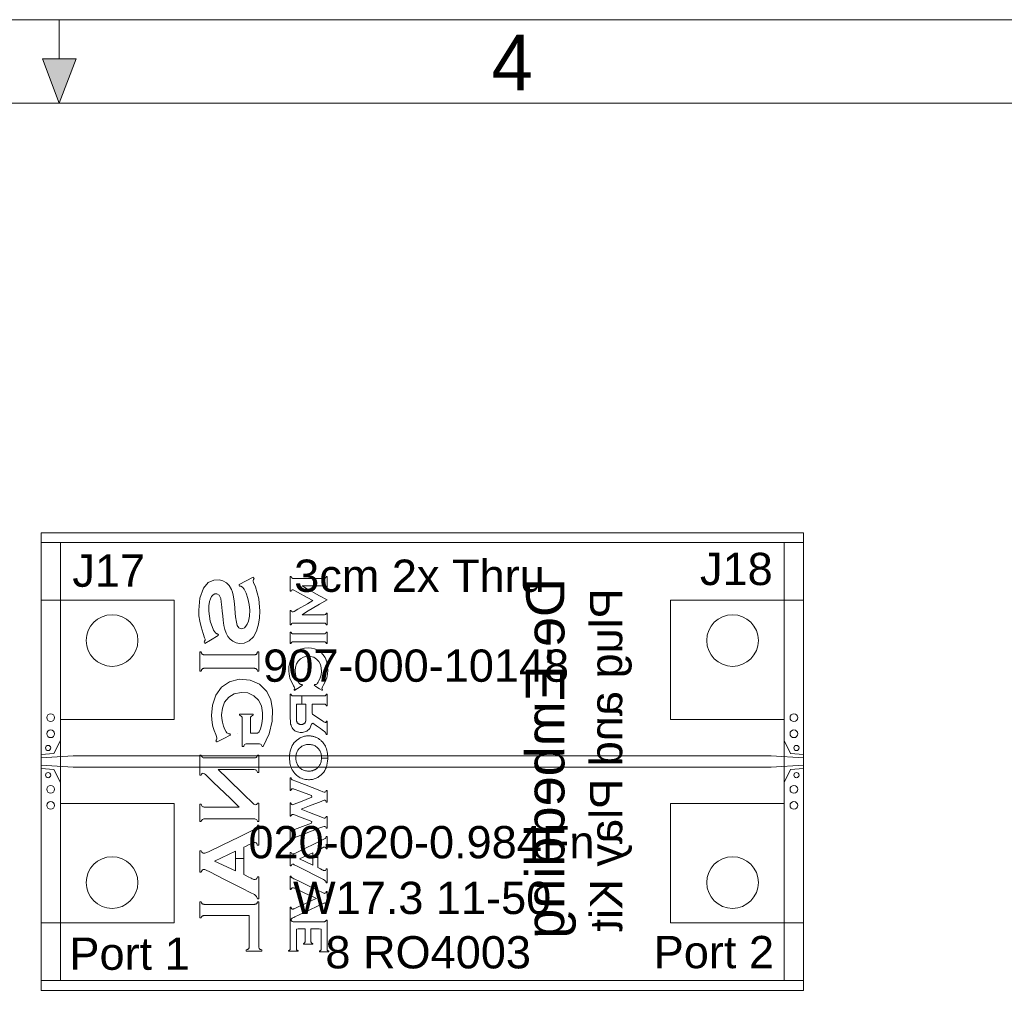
# Model space of a CAD drawing. Header units: inches. Extents: x 0 to 11.5, y 0 to 7.4.
# Tile 14 of 21: x 5.7 to 7.2, y 5.9 to 7.4. Entities that reach past the tile are written whole.
import ezdxf
from ezdxf.enums import TextEntityAlignment as Align

# ---------------------------------------------------------------- set-up
doc = ezdxf.new("R2010")
doc.units = ezdxf.units.IN
for name, color, linetype in [('FAB', 7, 'Continuous'), ('L01', 80, 'Continuous'), ('L02', 172, 'Continuous'), ('L03', 172, 'Continuous'), ('L04', 172, 'Continuous'), ('NON-PLATED', 7, 'Continuous'), ('OUTLINE', 7, 'Continuous'), ('PLATED', 8, 'Continuous'), ('SSB-BLUE', 140, 'Continuous'), ('SST-BLUE', 174, 'Continuous')]:
    doc.layers.add(name, color=color, linetype=linetype)
doc.styles.add('ROMAND', font='txt')
doc.styles.get("Standard").update_dxf_attribs({"font": 'arial.ttf'})

msp = doc.modelspace()

# ---------------------------------------------------------------- linework, layer by layer
at = {"layer": 'FAB', "lineweight": 0}
for p, q in [((5.7375, 7.3646), (5.7375, 7.425)), ((5.7116, 7.3646), (5.7634, 7.3646)), ((5.7375, 7.2956), (5.7116, 7.3646)), ((5.7375, 7.2956), (5.7634, 7.3646)), ((5.7092, 6.6301), (5.7092, 5.9211)), ((6.8902, 6.6301), (5.7092, 6.6301)), ((6.8902, 5.9211), (6.8902, 6.6301)), ((5.7092, 5.9211), (6.8902, 5.9211))]:
    msp.add_line(p, q, dxfattribs=at)
for points in [[(11.475, 7.425), (0, 7.425)], [(0.2157, 7.2956), (11.2593, 7.2956)]]:
    msp.add_lwpolyline(points, dxfattribs=at)
msp.add_solid([(5.7375, 7.2956), (5.7116, 7.3646), (5.7634, 7.3646)], dxfattribs=at)
at = {"layer": 'L01', "linetype": 'Continuous', "lineweight": 0}
for points in [[(5.7092, 6.2866), (5.7092, 6.2866), (5.7292, 6.2881), (5.7392, 6.3081), (5.7392, 6.3406), (5.9152, 6.3406), (5.9152, 6.5256), (5.7092, 6.5256)], [(6.8902, 6.2866), (6.8902, 6.2866), (6.8702, 6.2881), (6.8602, 6.3081), (6.8602, 6.3406), (6.6842, 6.3406), (6.6842, 6.5256), (6.8902, 6.5256)], [(5.7092, 6.2811), (5.7092, 6.2811), (5.7092, 6.2701), (5.7092, 6.2701), (5.7592, 6.267), (6.8402, 6.267), (6.8902, 6.2701), (6.8902, 6.2701), (6.8902, 6.2811), (6.8902, 6.2811), (6.8402, 6.2843), (5.7592, 6.2843)], [(5.7092, 6.2646), (5.7092, 6.2646), (5.7292, 6.2631), (5.7392, 6.2431), (5.7392, 6.2106), (5.9152, 6.2106), (5.9152, 6.0256), (5.7092, 6.0256)], [(6.8902, 6.2646), (6.8902, 6.2646), (6.8702, 6.2631), (6.8602, 6.2431), (6.8602, 6.2106), (6.6842, 6.2106), (6.6842, 6.0256), (6.8902, 6.0256)]]:
    msp.add_lwpolyline(points, close=True, dxfattribs=at)
at = {"layer": 'L02', "lineweight": 0}
msp.add_lwpolyline([(5.7092, 6.6151), (5.7092, 5.9361), (6.8902, 5.9361), (6.8902, 6.6151)], close=True, dxfattribs=at)
at = {"layer": 'L03', "lineweight": 0}
msp.add_lwpolyline([(5.7392, 6.6151), (6.8602, 6.6151), (6.8602, 5.9361), (5.7392, 5.9361)], close=True, dxfattribs=at)
at = {"layer": 'L04', "lineweight": 0}
msp.add_lwpolyline([(5.7092, 6.6151), (5.7092, 5.9361), (6.8902, 5.9361), (6.8902, 6.6151)], close=True, dxfattribs=at)
at = {"layer": 'NON-PLATED', "lineweight": 0}
for centre in [(5.8192, 6.4631), (6.7802, 6.4631), (5.8192, 6.0881), (6.7802, 6.0881)]:
    msp.add_circle(centre, 0.04, dxfattribs=at)
at = {"layer": 'OUTLINE', "lineweight": 0}
msp.add_lwpolyline([(5.7092, 6.6301), (5.7092, 5.9211), (6.8902, 5.9211), (6.8902, 6.6301)], close=True, dxfattribs=at)
at = {"layer": 'PLATED', "lineweight": 0}
for centre, radius in [((5.7242, 6.3436), 0.006), ((6.8752, 6.3436), 0.006), ((5.7242, 6.3186), 0.006), ((6.8752, 6.3186), 0.006), ((5.7202, 6.2966), 0.004), ((6.8792, 6.2966), 0.004), ((5.7202, 6.2546), 0.004), ((6.8792, 6.2546), 0.004), ((5.7242, 6.2326), 0.006), ((6.8752, 6.2326), 0.006), ((5.7242, 6.2076), 0.006), ((6.8752, 6.2076), 0.006)]:
    msp.add_circle(centre, radius, dxfattribs=at)
at = {"layer": 'SSB-BLUE', "lineweight": 0}
for points in [[(5.9719, 6.4638), (5.9837, 6.4707), (5.9839, 6.4717), (5.9832, 6.4731), (5.9828, 6.4733), (5.9824, 6.4733), (5.9814, 6.4734), (5.9792, 6.4749), (5.9764, 6.4792), (5.971, 6.493), (5.9689, 6.5088), (5.9692, 6.517), (5.9702, 6.5234), (5.9716, 6.5279), (5.9734, 6.5312), (5.9757, 6.5338), (5.9783, 6.5352), (5.9815, 6.5355), (5.9852, 6.5334), (5.9875, 6.5283), (5.9884, 6.5232), (5.9893, 6.5146), (5.9899, 6.5087), (5.9905, 6.5011), (5.9912, 6.4946), (5.9924, 6.4865), (5.994, 6.4801), (5.9959, 6.4744), (5.9986, 6.4694), (6.002, 6.4652), (6.0064, 6.4619), (6.0113, 6.4596), (6.0166, 6.4586), (6.024, 6.4592), (6.0316, 6.4626), (6.0381, 6.4687), (6.0429, 6.4774), (6.0461, 6.4884), (6.0477, 6.4981), (6.0482, 6.5084), (6.0464, 6.5275), (6.0411, 6.5463), (6.0383, 6.5531), (6.0376, 6.5552), (6.0377, 6.5563), (6.0383, 6.5577), (6.0391, 6.559), (6.0384, 6.5603), (6.0378, 6.5611), (6.0269, 6.5554), (6.0159, 6.5497), (6.016, 6.5488), (6.0166, 6.5474), (6.017, 6.5473), (6.0173, 6.5473), (6.0186, 6.5472), (6.0212, 6.5459), (6.0238, 6.5429), (6.027, 6.5366), (6.0297, 6.5281), (6.0317, 6.5188), (6.0325, 6.5099), (6.0321, 6.501), (6.0306, 6.4932), (6.0286, 6.4882), (6.0266, 6.4853), (6.0242, 6.483), (6.0217, 6.4815), (6.0189, 6.4811), (6.0154, 6.4826), (6.0131, 6.4864), (6.0117, 6.4914), (6.0106, 6.4996), (6.0101, 6.5057), (6.0094, 6.5133), (6.0088, 6.5198), (6.0079, 6.5279), (6.007, 6.5333), (6.0057, 6.5379), (6.004, 6.5424), (6.0007, 6.5482), (5.9962, 6.5527), (5.991, 6.5557), (5.9853, 6.5572), (5.977, 6.5567), (5.9682, 6.5528), (5.9606, 6.544), (5.955, 6.5288), (5.9534, 6.5102), (5.9538, 6.5013), (5.9549, 6.493), (5.957, 6.4843), (5.9604, 6.4738), (5.9625, 6.4675), (5.9632, 6.4651), (5.9632, 6.4637), (5.9626, 6.462), (5.9618, 6.4605), (5.9623, 6.4593), (5.9628, 6.4583)], [(6.1406, 6.5324), (6.1204, 6.5436), (6.1135, 6.5477), (6.1273, 6.5477), (6.1443, 6.5477), (6.1483, 6.5477), (6.1491, 6.5475), (6.1497, 6.5472), (6.1502, 6.5468), (6.1506, 6.5461), (6.151, 6.5451), (6.1513, 6.545), (6.152, 6.545), (6.1523, 6.5451), (6.1523, 6.551), (6.1523, 6.5597), (6.1522, 6.5622), (6.1517, 6.5622), (6.1511, 6.5622), (6.1508, 6.5616), (6.1504, 6.5607), (6.15, 6.5602), (6.1494, 6.5598), (6.1488, 6.5595), (6.1479, 6.5594), (6.1336, 6.5594), (6.1088, 6.5594), (6.0994, 6.5594), (6.0986, 6.5596), (6.0979, 6.5598), (6.0973, 6.5603), (6.0969, 6.5609), (6.0965, 6.5619), (6.0962, 6.5622), (6.0956, 6.5622), (6.0952, 6.5622), (6.0952, 6.5567), (6.0952, 6.545), (6.0952, 6.5395), (6.0956, 6.5395), (6.0962, 6.5395), (6.0966, 6.54), (6.0972, 6.541), (6.0983, 6.5415), (6.0992, 6.5416), (6.0998, 6.5414), (6.1006, 6.5411), (6.1064, 6.5379), (6.1216, 6.5297), (6.1303, 6.5249), (6.1218, 6.52), (6.1069, 6.5116), (6.101, 6.5083), (6.0998, 6.5078), (6.0989, 6.5075), (6.098, 6.5075), (6.097, 6.508), (6.0965, 6.5091), (6.0962, 6.5096), (6.0956, 6.5096), (6.0952, 6.5096), (6.0952, 6.5042), (6.0952, 6.4928), (6.0952, 6.4875), (6.0956, 6.4875), (6.0962, 6.4875), (6.0965, 6.4878), (6.0969, 6.4887), (6.0973, 6.4893), (6.0979, 6.4898), (6.0986, 6.49), (6.0994, 6.4901), (6.1088, 6.4901), (6.1336, 6.4901), (6.1479, 6.4901), (6.1488, 6.4901), (6.1494, 6.4898), (6.15, 6.4894), (6.1504, 6.4888), (6.1508, 6.488), (6.1511, 6.4875), (6.1517, 6.4875), (6.1522, 6.4875), (6.1523, 6.4901), (6.1523, 6.4993), (6.1523, 6.5057), (6.152, 6.5057), (6.1513, 6.5057), (6.151, 6.5056), (6.1506, 6.5047), (6.1503, 6.504), (6.1497, 6.5035), (6.1491, 6.5032), (6.1483, 6.5031), (6.1443, 6.503), (6.1273, 6.503), (6.1135, 6.503), (6.1204, 6.5074), (6.1406, 6.5192), (6.1523, 6.526)], [(6.1523, 6.526), (6.1523, 6.526)], [(6.1446, 6.4735), (6.1362, 6.4735), (6.1252, 6.4735), (6.1138, 6.4735), (6.1046, 6.4735), (6.0998, 6.4735), (6.0993, 6.4735), (6.0989, 6.4736), (6.0986, 6.4736), (6.0983, 6.4737), (6.098, 6.4739), (6.0977, 6.474), (6.0974, 6.4742), (6.0972, 6.4745), (6.097, 6.4748), (6.0969, 6.4751), (6.0967, 6.4755), (6.0965, 6.4759), (6.0964, 6.4763), (6.0963, 6.4763), (6.096, 6.4763), (6.0958, 6.4763), (6.0955, 6.4763), (6.0952, 6.4763), (6.0952, 6.4763), (6.0952, 6.4751), (6.0952, 6.472), (6.0952, 6.4679), (6.0952, 6.4637), (6.0952, 6.4603), (6.0952, 6.4585), (6.0952, 6.4584), (6.0954, 6.4584), (6.0957, 6.4584), (6.096, 6.4584), (6.0962, 6.4584), (6.0964, 6.4584), (6.0965, 6.4587), (6.0966, 6.4591), (6.0968, 6.4595), (6.097, 6.4599), (6.0972, 6.4602), (6.0974, 6.4604), (6.0976, 6.4606), (6.0979, 6.4608), (6.0982, 6.4609), (6.0985, 6.461), (6.0988, 6.461), (6.0992, 6.4611), (6.0995, 6.4611), (6.1029, 6.4611), (6.1112, 6.4611), (6.1223, 6.4611), (6.1336, 6.4611), (6.1429, 6.4611), (6.1477, 6.4611), (6.1482, 6.4611), (6.1486, 6.461), (6.1489, 6.461), (6.1492, 6.4609), (6.1495, 6.4608), (6.1498, 6.4606), (6.15, 6.4604), (6.1503, 6.4602), (6.1504, 6.4599), (6.1506, 6.4596), (6.1508, 6.4592), (6.1509, 6.4588), (6.151, 6.4584), (6.1511, 6.4584), (6.1514, 6.4584), (6.1517, 6.4584), (6.152, 6.4584), (6.1522, 6.4584), (6.1523, 6.4584), (6.1523, 6.4596), (6.1523, 6.4627), (6.1523, 6.4668), (6.1523, 6.471), (6.1523, 6.4744), (6.1523, 6.4762), (6.1522, 6.4763), (6.152, 6.4763), (6.1518, 6.4763), (6.1515, 6.4763), (6.1512, 6.4763), (6.151, 6.4763), (6.1509, 6.4761), (6.1508, 6.4756), (6.1506, 6.4752), (6.1504, 6.4748), (6.1502, 6.4745), (6.15, 6.4743), (6.1498, 6.4741), (6.1496, 6.4739), (6.1493, 6.4738), (6.149, 6.4737), (6.1487, 6.4736), (6.1483, 6.4735), (6.1479, 6.4735)], [(6.1479, 6.4735), (6.1479, 6.4735)], [(5.9628, 6.4583), (5.9628, 6.4583)], [(6.135, 6.392), (6.1405, 6.3884), (6.1443, 6.386), (6.1446, 6.386), (6.1449, 6.3865), (6.1452, 6.3868), (6.1449, 6.3873), (6.1444, 6.388), (6.1442, 6.3885), (6.1442, 6.389), (6.1445, 6.3899), (6.1452, 6.3914), (6.1464, 6.3936), (6.1487, 6.398), (6.1505, 6.4018), (6.1517, 6.4052), (6.1526, 6.4084), (6.1531, 6.4121), (6.1534, 6.4161), (6.1531, 6.4229), (6.1517, 6.4303), (6.149, 6.4369), (6.1458, 6.4415), (6.1432, 6.4443), (6.1401, 6.4467), (6.1366, 6.4488), (6.1325, 6.4504), (6.128, 6.4515), (6.1233, 6.4518), (6.117, 6.4513), (6.1112, 6.4495), (6.106, 6.4466), (6.0999, 6.4408), (6.0954, 6.4328), (6.0932, 6.423), (6.0929, 6.4154), (6.0933, 6.4114), (6.0939, 6.4079), (6.0947, 6.4048), (6.096, 6.4013), (6.0979, 6.3974), (6.1002, 6.393), (6.1013, 6.3911), (6.102, 6.3898), (6.1022, 6.3889), (6.1022, 6.3884), (6.1019, 6.3879), (6.1014, 6.3872), (6.1012, 6.3868), (6.1015, 6.3864), (6.1018, 6.3859), (6.1023, 6.3862), (6.1066, 6.389), (6.112, 6.3925), (6.114, 6.3939), (6.1138, 6.3942), (6.1134, 6.3947), (6.1132, 6.395), (6.1128, 6.395), (6.1125, 6.395), (6.1122, 6.395), (6.1115, 6.395), (6.1108, 6.3953), (6.1101, 6.3957), (6.1094, 6.3964), (6.1087, 6.3974), (6.1079, 6.3987), (6.1066, 6.4011), (6.1045, 6.4059), (6.1033, 6.4109), (6.103, 6.4161), (6.1035, 6.4219), (6.1049, 6.4269), (6.1073, 6.4311), (6.111, 6.4349), (6.1156, 6.4375), (6.1208, 6.4387), (6.1265, 6.4386), (6.1316, 6.4372), (6.136, 6.4344), (6.1395, 6.4305), (6.1418, 6.4261), (6.1431, 6.421), (6.1435, 6.4152), (6.1429, 6.4101), (6.1416, 6.4052), (6.1395, 6.4004), (6.1384, 6.3985), (6.1375, 6.3972), (6.1368, 6.3963), (6.1361, 6.3956), (6.1354, 6.3952), (6.1346, 6.395), (6.1341, 6.395), (6.1338, 6.395), (6.1334, 6.395), (6.1331, 6.395), (6.1328, 6.3947), (6.1325, 6.3941), (6.1323, 6.3939)], [(6.0341, 6.4411), (6.0207, 6.4411), (6.0031, 6.4411), (5.9849, 6.4411), (5.9701, 6.4411), (5.9624, 6.4411), (5.9615, 6.4411), (5.9609, 6.4411), (5.9604, 6.4412), (5.9599, 6.4414), (5.9595, 6.4416), (5.9591, 6.4418), (5.9587, 6.4421), (5.9584, 6.4425), (5.9581, 6.443), (5.9579, 6.4435), (5.9576, 6.4441), (5.9573, 6.4448), (5.9571, 6.4454), (5.9569, 6.4454), (5.9565, 6.4454), (5.956, 6.4454), (5.9555, 6.4454), (5.9551, 6.4454), (5.9549, 6.4454), (5.9549, 6.4434), (5.9549, 6.4382), (5.9549, 6.4315), (5.9549, 6.4245), (5.9549, 6.4188), (5.9549, 6.4159), (5.955, 6.4157), (5.9554, 6.4157), (5.9558, 6.4157), (5.9564, 6.4157), (5.9568, 6.4157), (5.9571, 6.4157), (5.9573, 6.4161), (5.9575, 6.4169), (5.9577, 6.4175), (5.958, 6.4181), (5.9583, 6.4186), (5.9586, 6.4189), (5.959, 6.4193), (5.9594, 6.4195), (5.9598, 6.4198), (5.9602, 6.4199), (5.9608, 6.42), (5.9613, 6.4201), (5.962, 6.4201), (5.9673, 6.4201), (5.9807, 6.4201), (5.9984, 6.4201), (6.0166, 6.4201), (6.0314, 6.4201), (6.0391, 6.4201), (6.0399, 6.4201), (6.0405, 6.42), (6.0411, 6.4199), (6.0416, 6.4198), (6.0421, 6.4195), (6.0426, 6.4193), (6.043, 6.4189), (6.0433, 6.4186), (6.0435, 6.4181), (6.0438, 6.4176), (6.044, 6.417), (6.0442, 6.4163), (6.0444, 6.4157), (6.0446, 6.4157), (6.045, 6.4157), (6.0456, 6.4157), (6.0461, 6.4157), (6.0465, 6.4157), (6.0467, 6.4157), (6.0467, 6.4178), (6.0467, 6.4229), (6.0467, 6.4297), (6.0467, 6.4366), (6.0467, 6.4423), (6.0467, 6.4453), (6.0466, 6.4454), (6.0462, 6.4454), (6.0457, 6.4454), (6.0452, 6.4454), (6.0447, 6.4454), (6.0444, 6.4454), (6.0443, 6.445), (6.0441, 6.4443), (6.0438, 6.4437), (6.0436, 6.4431), (6.0433, 6.4426), (6.043, 6.4422), (6.0427, 6.4419), (6.0422, 6.4416), (6.0417, 6.4414), (6.0412, 6.4413), (6.0407, 6.4411), (6.0401, 6.4411), (6.0395, 6.4411)], [(6.0395, 6.4411), (6.0395, 6.4411)], [(6.0335, 6.3273), (6.0335, 6.3395), (6.0336, 6.3429), (6.0338, 6.3443), (6.0345, 6.3453), (6.0354, 6.3461), (6.0367, 6.3467), (6.0379, 6.3472), (6.0379, 6.3482), (6.0379, 6.3492), (6.0335, 6.3492), (6.0217, 6.3492), (6.0165, 6.3492), (6.0165, 6.3483), (6.0165, 6.3472), (6.0176, 6.3468), (6.019, 6.3461), (6.0199, 6.3454), (6.0205, 6.3444), (6.0208, 6.343), (6.0209, 6.3382), (6.0209, 6.3154), (6.0209, 6.299), (6.0215, 6.2989), (6.0226, 6.2989), (6.0232, 6.2995), (6.0238, 6.301), (6.0245, 6.302), (6.0254, 6.3027), (6.0267, 6.303), (6.0283, 6.3031), (6.0366, 6.3031), (6.0457, 6.3031), (6.0476, 6.3031), (6.0489, 6.3027), (6.0499, 6.3021), (6.0506, 6.3012), (6.0513, 6.2997), (6.0518, 6.2989), (6.0526, 6.2989), (6.0532, 6.2989), (6.0625, 6.3185), (6.0674, 6.3381), (6.0679, 6.3563), (6.0649, 6.3713), (6.0588, 6.3839), (6.0477, 6.3953), (6.0332, 6.4018), (6.016, 6.403), (6.001, 6.3993), (5.9887, 6.3908), (5.9798, 6.3784), (5.9747, 6.3632), (5.9734, 6.3471), (5.9736, 6.3411), (5.9743, 6.3354), (5.9755, 6.3299), (5.9773, 6.3239), (5.9797, 6.3173), (5.9809, 6.3142), (5.9815, 6.3118), (5.9815, 6.3103), (5.981, 6.3091), (5.9801, 6.3077), (5.9802, 6.307), (5.9808, 6.306), (5.9819, 6.3062), (5.9925, 6.3115), (6.0023, 6.3163), (6.0026, 6.317), (6.0021, 6.3181), (6.0015, 6.3185), (6, 6.3187), (5.999, 6.319), (5.9982, 6.3194), (5.9972, 6.3203), (5.9961, 6.3217), (5.9939, 6.3255), (5.9919, 6.3305), (5.9903, 6.3365), (5.9893, 6.3424), (5.9889, 6.3481), (5.99, 6.3583), (5.9935, 6.3674), (5.9998, 6.3752), (6.0085, 6.3806), (6.019, 6.3828), (6.0297, 6.3818), (6.0388, 6.3776), (6.046, 6.3705), (6.0504, 6.3617), (6.0524, 6.351), (6.0524, 6.3433), (6.0518, 6.3375), (6.0506, 6.3317), (6.049, 6.3263), (6.047, 6.3216), (6.0445, 6.3197), (6.0378, 6.3197), (6.0335, 6.3197)], [(6.1323, 6.3939), (6.1323, 6.3939)], [(6.1132, 6.3647), (6.1132, 6.3772), (6.1113, 6.3772), (6.0998, 6.3772), (6.0991, 6.3773), (6.0984, 6.3774), (6.0979, 6.3776), (6.0974, 6.3779), (6.0971, 6.3784), (6.0968, 6.379), (6.0965, 6.3797), (6.0963, 6.38), (6.0958, 6.38), (6.0953, 6.38), (6.0952, 6.3798), (6.0952, 6.3713), (6.0952, 6.3568), (6.0952, 6.3456), (6.0952, 6.3421), (6.0953, 6.3388), (6.0955, 6.336), (6.0958, 6.3337), (6.0964, 6.3317), (6.0971, 6.3298), (6.098, 6.328), (6.0992, 6.3263), (6.1005, 6.3247), (6.1022, 6.3234), (6.1042, 6.3223), (6.1063, 6.3215), (6.1084, 6.321), (6.1105, 6.3207), (6.1143, 6.3207), (6.1207, 6.3226), (6.1254, 6.3269), (6.1281, 6.3337), (6.1302, 6.335), (6.136, 6.3309), (6.142, 6.3266), (6.1447, 6.3248), (6.1467, 6.3233), (6.1483, 6.3221), (6.1493, 6.3211), (6.15, 6.3203), (6.1505, 6.3195), (6.1508, 6.3185), (6.151, 6.3174), (6.1512, 6.3174), (6.1518, 6.3174), (6.1522, 6.3174), (6.1523, 6.3182), (6.1523, 6.3247), (6.1523, 6.333), (6.1523, 6.3379), (6.1521, 6.338), (6.1516, 6.338), (6.1511, 6.338), (6.1509, 6.3377), (6.1506, 6.3368), (6.1502, 6.3362), (6.1496, 6.3359), (6.1491, 6.336), (6.1483, 6.3364), (6.1471, 6.3371), (6.1458, 6.338), (6.1418, 6.3407), (6.135, 6.3454), (6.1298, 6.3491), (6.1291, 6.3506), (6.1291, 6.3558), (6.1291, 6.3618), (6.1291, 6.3647), (6.1327, 6.3647), (6.1402, 6.3647), (6.1467, 6.3647), (6.1482, 6.3647), (6.1489, 6.3646), (6.1494, 6.3644), (6.1499, 6.3642), (6.1503, 6.3638), (6.1506, 6.3632), (6.1508, 6.3626), (6.151, 6.3621), (6.1514, 6.3621), (6.1519, 6.3621), (6.1523, 6.3621), (6.1523, 6.3639), (6.1523, 6.3705), (6.1523, 6.3774), (6.1523, 6.38), (6.152, 6.38), (6.1515, 6.38), (6.151, 6.38), (6.1509, 6.3795), (6.1506, 6.3788), (6.1502, 6.3783), (6.1499, 6.3778), (6.1494, 6.3776), (6.1489, 6.3774), (6.1483, 6.3773), (6.146, 6.3772), (6.1309, 6.3772), (6.1132, 6.3772), (6.1132, 6.3647), (6.1151, 6.3647), (6.1168, 6.3647), (6.1182, 6.3647), (6.1192, 6.3647), (6.1195, 6.3647), (6.1195, 6.3631), (6.1195, 6.3613), (6.1195, 6.3591), (6.1195, 6.3566), (6.1195, 6.354), (6.1195, 6.3515), (6.1195, 6.3492), (6.1195, 6.3474), (6.1195, 6.3461), (6.1195, 6.3456), (6.1195, 6.3449), (6.1195, 6.3442), (6.1195, 6.3435), (6.1195, 6.3428), (6.1195, 6.3422), (6.1195, 6.3417), (6.1195, 6.3411), (6.1194, 6.3406), (6.1194, 6.3402), (6.1194, 6.3398), (6.1194, 6.3395), (6.1193, 6.3392), (6.1192, 6.3389), (6.1192, 6.3386), (6.1191, 6.3383), (6.119, 6.338), (6.1189, 6.3377), (6.1188, 6.3374), (6.1187, 6.3371), (6.1186, 6.3368), (6.1185, 6.3365), (6.1184, 6.3362), (6.1181, 6.3358), (6.1177, 6.3353), (6.1173, 6.3348), (6.1169, 6.3344), (6.1164, 6.3341), (6.1158, 6.3338), (6.1152, 6.3335), (6.1146, 6.3333), (6.1139, 6.3332), (6.1132, 6.3331), (6.1124, 6.333), (6.1116, 6.333), (6.1109, 6.3331), (6.1102, 6.3332), (6.1095, 6.3334), (6.1089, 6.3336), (6.1083, 6.3338), (6.1078, 6.3341), (6.1073, 6.3345), (6.1069, 6.3349), (6.1065, 6.3353), (6.1061, 6.3358), (6.1058, 6.3363), (6.1057, 6.3366), (6.1056, 6.3369), (6.1054, 6.3371), (6.1053, 6.3374), (6.1052, 6.3377), (6.1051, 6.338), (6.105, 6.3383), (6.1049, 6.3386), (6.1049, 6.3389), (6.1048, 6.3392), (6.1048, 6.3395), (6.1047, 6.3399), (6.1047, 6.3403), (6.1047, 6.3407), (6.1047, 6.3412), (6.1046, 6.3417), (6.1046, 6.3423), (6.1046, 6.3429), (6.1046, 6.3435), (6.1046, 6.3442), (6.1046, 6.345), (6.1046, 6.3456), (6.1046, 6.3462), (6.1046, 6.3475), (6.1046, 6.3495), (6.1046, 6.3518), (6.1046, 6.3543), (6.1046, 6.3568), (6.1046, 6.3593), (6.1046, 6.3615), (6.1046, 6.3632), (6.1046, 6.3644), (6.1046, 6.3647), (6.105, 6.3647), (6.106, 6.3647), (6.1074, 6.3647), (6.1092, 6.3647), (6.1111, 6.3647)], [(6.1195, 6.3647), (6.1195, 6.3647)], [(6.1291, 6.3647), (6.1291, 6.3647)], [(6.0135, 6.3197), (6.0135, 6.3197)], [(6.1038, 6.2815), (6.1038, 6.2815), (6.1039, 6.28), (6.104, 6.2785), (6.1042, 6.2771), (6.1045, 6.2757), (6.1049, 6.2744), (6.1053, 6.2731), (6.1058, 6.2719), (6.1064, 6.2707), (6.1071, 6.2695), (6.1078, 6.2685), (6.1086, 6.2674), (6.1096, 6.2663), (6.1107, 6.2652), (6.1119, 6.2643), (6.1131, 6.2635), (6.1144, 6.2627), (6.1158, 6.2621), (6.1172, 6.2616), (6.1187, 6.2612), (6.1202, 6.261), (6.1219, 6.2608), (6.1236, 6.2607), (6.1245, 6.2607), (6.1252, 6.2607), (6.126, 6.2608), (6.1267, 6.2609), (6.1274, 6.261), (6.1281, 6.2611), (6.1288, 6.2613), (6.1295, 6.2614), (6.1302, 6.2617), (6.1309, 6.2619), (6.1316, 6.2622), (6.1323, 6.2625), (6.133, 6.2628), (6.1337, 6.2632), (6.1344, 6.2635), (6.135, 6.264), (6.1356, 6.2644), (6.1363, 6.2649), (6.1369, 6.2654), (6.1374, 6.2659), (6.138, 6.2665), (6.1385, 6.2671), (6.1392, 6.2679), (6.14, 6.2689), (6.1407, 6.27), (6.1413, 6.2712), (6.1419, 6.2724), (6.1424, 6.2736), (6.1428, 6.2749), (6.1431, 6.2762), (6.1433, 6.2776), (6.1435, 6.279), (6.1436, 6.2805), (6.1436, 6.2809), (6.1533, 6.2809), (6.1533, 6.2798), (6.1531, 6.2763), (6.1526, 6.273), (6.152, 6.2699), (6.1511, 6.2669), (6.15, 6.2642), (6.1486, 6.2616), (6.1471, 6.2592), (6.1453, 6.257), (6.1433, 6.255), (6.1411, 6.2532), (6.1391, 6.2518), (6.1378, 6.251), (6.1364, 6.2504), (6.1351, 6.2498), (6.1337, 6.2492), (6.1324, 6.2487), (6.131, 6.2484), (6.1296, 6.248), (6.1281, 6.2478), (6.1267, 6.2476), (6.1252, 6.2475), (6.1235, 6.2475), (6.1212, 6.2476), (6.1189, 6.2479), (6.1167, 6.2483), (6.1146, 6.2489), (6.1126, 6.2496), (6.1107, 6.2505), (6.1088, 6.2515), (6.107, 6.2527), (6.1053, 6.2541), (6.1037, 6.2556), (6.1021, 6.2573), (6.1007, 6.2589), (6.0995, 6.2607), (6.0983, 6.2626), (6.0973, 6.2646), (6.0965, 6.2667), (6.0957, 6.2689), (6.0951, 6.2712), (6.0947, 6.2736), (6.0943, 6.2761), (6.0941, 6.2788), (6.0941, 6.2815), (6.0941, 6.2815), (6.0942, 6.2851), (6.0946, 6.2885), (6.0952, 6.2917), (6.096, 6.2947), (6.097, 6.2976), (6.0983, 6.3002), (6.0998, 6.3026), (6.1014, 6.3049), (6.1033, 6.3069), (6.1054, 6.3088), (6.1077, 6.3105), (6.1091, 6.3114), (6.1105, 6.3121), (6.1118, 6.3128), (6.1132, 6.3134), (6.1146, 6.3139), (6.116, 6.3143), (6.1174, 6.3147), (6.1189, 6.315), (6.1203, 6.3152), (6.1218, 6.3153), (6.1234, 6.3153), (6.1245, 6.3153), (6.1256, 6.3153), (6.1266, 6.3152), (6.1277, 6.3151), (6.1287, 6.3149), (6.1297, 6.3147), (6.1307, 6.3145), (6.1317, 6.3142), (6.1327, 6.3139), (6.1337, 6.3136), (6.1346, 6.3132), (6.1356, 6.3127), (6.1367, 6.3122), (6.1377, 6.3117), (6.1387, 6.3111), (6.1397, 6.3105), (6.1406, 6.3099), (6.1416, 6.3092), (6.1424, 6.3085), (6.1433, 6.3077), (6.1441, 6.3069), (6.1449, 6.3061), (6.1461, 6.3048), (6.1474, 6.303), (6.1485, 6.3012), (6.1496, 6.2993), (6.1505, 6.2972), (6.1513, 6.2951), (6.1519, 6.2929), (6.1525, 6.2905), (6.1529, 6.2881), (6.1531, 6.2855), (6.1533, 6.2829), (6.1533, 6.2809), (6.1436, 6.2809), (6.1436, 6.282), (6.1435, 6.2835), (6.1434, 6.285), (6.1431, 6.2864), (6.1428, 6.2877), (6.1424, 6.289), (6.142, 6.2903), (6.1414, 6.2915), (6.1408, 6.2926), (6.1401, 6.2937), (6.1393, 6.2948), (6.1384, 6.2958), (6.1373, 6.297), (6.1362, 6.298), (6.135, 6.2989), (6.1338, 6.2997), (6.1325, 6.3003), (6.1311, 6.3009), (6.1297, 6.3014), (6.1282, 6.3017), (6.1266, 6.302), (6.125, 6.3021), (6.1234, 6.3021), (6.1217, 6.3021), (6.1202, 6.3019), (6.1186, 6.3016), (6.1172, 6.3012), (6.1158, 6.3007), (6.1144, 6.3), (6.1132, 6.2993), (6.1119, 6.2985), (6.1108, 6.2975), (6.1097, 6.2965), (6.1086, 6.2953), (6.1078, 6.2943), (6.1071, 6.2933), (6.1064, 6.2921), (6.1058, 6.291), (6.1053, 6.2898), (6.1048, 6.2885), (6.1045, 6.2872), (6.1042, 6.2858), (6.104, 6.2844), (6.1039, 6.283)], [(5.9987, 6.2631), (6.026, 6.2631), (6.0395, 6.2631), (6.0408, 6.2629), (6.0419, 6.2626), (6.0429, 6.2621), (6.0435, 6.2612), (6.044, 6.26), (6.0444, 6.2588), (6.0452, 6.2588), (6.0463, 6.2588), (6.0467, 6.2593), (6.0467, 6.2691), (6.0467, 6.2818), (6.0466, 6.2857), (6.0457, 6.2857), (6.0446, 6.2857), (6.0442, 6.2852), (6.0437, 6.2837), (6.0432, 6.2827), (6.0424, 6.282), (6.0413, 6.2816), (6.0402, 6.2814), (6.0341, 6.2813), (6.0007, 6.2813), (5.9673, 6.2813), (5.9613, 6.2814), (5.9601, 6.2816), (5.9592, 6.282), (5.9585, 6.2827), (5.9579, 6.2837), (5.9573, 6.2852), (5.9569, 6.2857), (5.9558, 6.2857), (5.955, 6.2857), (5.9549, 6.2812), (5.9549, 6.2664), (5.9549, 6.2551), (5.9553, 6.2545), (5.9564, 6.2545), (5.9571, 6.2545), (5.9577, 6.256), (5.9587, 6.2571), (5.96, 6.2575), (5.9612, 6.2573), (5.9624, 6.2567), (5.9637, 6.2556), (5.9765, 6.2433), (6.0022, 6.2186), (6.0163, 6.2051), (6.0017, 6.2051), (5.9751, 6.2051), (5.9619, 6.2051), (5.9606, 6.2052), (5.9596, 6.2055), (5.9588, 6.2061), (5.9582, 6.207), (5.9576, 6.2082), (5.9571, 6.2094), (5.9564, 6.2094), (5.9553, 6.2094), (5.9549, 6.2089), (5.9549, 6.1992), (5.9549, 6.1864), (5.955, 6.1825), (5.9558, 6.1825), (5.9569, 6.1825), (5.9573, 6.183), (5.9579, 6.1844), (5.9585, 6.1853), (5.9592, 6.186), (5.9601, 6.1865), (5.9613, 6.1867), (5.9673, 6.1868), (6.0007, 6.1868), (6.0341, 6.1868), (6.0402, 6.1867), (6.0413, 6.1865), (6.0424, 6.186), (6.0432, 6.1853), (6.0437, 6.1844), (6.0442, 6.183), (6.0446, 6.1825), (6.0457, 6.1825), (6.0466, 6.1825), (6.0467, 6.1867), (6.0467, 6.2004), (6.0467, 6.2108), (6.0463, 6.2113), (6.0452, 6.2113), (6.0444, 6.2113), (6.0439, 6.21), (6.043, 6.2089), (6.0417, 6.2085), (6.0405, 6.2088), (6.0389, 6.2098), (6.0369, 6.2117), (6.0239, 6.2242), (5.9979, 6.2493), (5.9837, 6.2631)], [(5.9837, 6.2631), (5.9837, 6.2631)], [(6.1251, 6.2068), (6.1433, 6.2139), (6.1464, 6.2152), (6.1477, 6.2156), (6.1488, 6.2156), (6.1501, 6.2147), (6.151, 6.2127), (6.1515, 6.2127), (6.1522, 6.2127), (6.1523, 6.2166), (6.1523, 6.2276), (6.1522, 6.2308), (6.1515, 6.2308), (6.151, 6.2307), (6.1501, 6.2289), (6.1486, 6.2281), (6.1475, 6.2282), (6.1458, 6.2288), (6.1411, 6.2306), (6.1171, 6.2398), (6.1021, 6.2455), (6.0998, 6.2465), (6.0983, 6.2474), (6.0973, 6.2483), (6.0967, 6.2496), (6.0963, 6.2504), (6.0956, 6.2504), (6.0952, 6.2503), (6.0952, 6.2415), (6.0952, 6.2314), (6.0955, 6.2308), (6.0962, 6.2308), (6.0967, 6.2317), (6.0977, 6.2331), (6.0991, 6.2335), (6.1001, 6.2333), (6.1014, 6.2329), (6.1099, 6.2298), (6.1279, 6.2231), (6.1288, 6.2203), (6.111, 6.2132), (6.1013, 6.2094), (6.1, 6.2088), (6.0991, 6.2087), (6.0978, 6.209), (6.0968, 6.2103), (6.0963, 6.2114), (6.0955, 6.2114), (6.0952, 6.2111), (6.0952, 6.2012), (6.0952, 6.1912), (6.0955, 6.1909), (6.0963, 6.1909), (6.0968, 6.192), (6.098, 6.1933), (6.0994, 6.1937), (6.1002, 6.1935), (6.1015, 6.1931), (6.1111, 6.1894), (6.1288, 6.1826), (6.128, 6.1799), (6.1102, 6.1732), (6.1019, 6.1701), (6.1003, 6.1696), (6.0991, 6.1694), (6.0977, 6.1698), (6.0967, 6.1713), (6.0962, 6.1724), (6.0955, 6.1724), (6.0952, 6.1718), (6.0952, 6.1618), (6.0952, 6.153), (6.0956, 6.1529), (6.0963, 6.1529), (6.0968, 6.1538), (6.0974, 6.1551), (6.0982, 6.1559), (6.0997, 6.1567), (6.1021, 6.1577), (6.1171, 6.1635), (6.1411, 6.1728), (6.1458, 6.1746), (6.1476, 6.1752), (6.1489, 6.1752), (6.1502, 6.1744), (6.151, 6.1723), (6.1515, 6.1722), (6.1522, 6.1722), (6.1523, 6.1755), (6.1523, 6.1867), (6.1522, 6.1907), (6.1515, 6.1907), (6.151, 6.1907), (6.1503, 6.1888), (6.1488, 6.1879), (6.1476, 6.1879), (6.146, 6.1885), (6.1426, 6.1898), (6.1248, 6.1967), (6.112, 6.2016)], [(6.112, 6.2016), (6.112, 6.2016)], [(6.0232, 6.1256), (6.0232, 6.1376), (6.0232, 6.1429), (6.026, 6.1442), (6.0307, 6.1466), (6.0349, 6.1486), (6.0364, 6.1494), (6.0377, 6.1499), (6.0388, 6.1502), (6.0398, 6.1504), (6.0409, 6.1504), (6.0422, 6.1498), (6.0433, 6.1487), (6.0441, 6.1468), (6.0445, 6.1459), (6.0452, 6.1459), (6.0461, 6.1459), (6.0467, 6.1459), (6.0467, 6.1492), (6.0467, 6.1595), (6.0467, 6.1709), (6.0467, 6.1768), (6.0464, 6.1768), (6.0455, 6.1768), (6.0447, 6.1768), (6.0443, 6.1767), (6.044, 6.1754), (6.0436, 6.1743), (6.043, 6.1733), (6.0423, 6.1725), (6.0414, 6.1716), (6.0401, 6.1708), (6.0384, 6.1699), (6.0352, 6.1684), (6.0164, 6.1592), (5.9896, 6.1461), (5.9697, 6.1364), (5.966, 6.1346), (5.9644, 6.134), (5.9631, 6.1336), (5.9619, 6.1334), (5.9605, 6.1335), (5.9592, 6.1341), (5.9581, 6.1353), (5.9573, 6.137), (5.9569, 6.1373), (5.9561, 6.1373), (5.9553, 6.1373), (5.9549, 6.1373), (5.9549, 6.1318), (5.9549, 6.1197), (5.9549, 6.1082), (5.955, 6.1041), (5.9554, 6.1041), (5.9562, 6.1041), (5.957, 6.1041), (5.9573, 6.1048), (5.9581, 6.1064), (5.9591, 6.1076), (5.9604, 6.1082), (5.9616, 6.1082), (5.9627, 6.1081), (5.9638, 6.1077), (5.9651, 6.1072), (5.9704, 6.1045), (5.9924, 6.0934), (6.019, 6.08), (6.0353, 6.0718), (6.0377, 6.0705), (6.0396, 6.0695), (6.041, 6.0684), (6.042, 6.0675), (6.043, 6.0665), (6.0436, 6.0654), (6.0441, 6.0641), (6.0444, 6.0628), (6.0448, 6.0628), (6.0457, 6.0628), (6.0465, 6.0628), (6.0467, 6.0632), (6.0467, 6.0711), (6.0467, 6.0841), (6.0467, 6.0948), (6.0466, 6.0972), (6.046, 6.0972), (6.0451, 6.0972), (6.0444, 6.0972), (6.0441, 6.096), (6.0433, 6.0943), (6.0422, 6.0932), (6.0407, 6.0927), (6.0396, 6.0927), (6.0387, 6.093), (6.0375, 6.0934), (6.0362, 6.0939), (6.0344, 6.0948), (6.03, 6.097), (6.0253, 6.0993), (6.0232, 6.1004), (6.0232, 6.1004), (6.0232, 6.1075), (6.0232, 6.1256), (6.0106, 6.1256), (6.0106, 6.1064), (5.978, 6.1215), (6.0106, 6.1368), (6.0106, 6.1256)], [(6.0444, 6.1825), (6.0444, 6.1825), (6.0446, 6.1825), (6.0448, 6.1825), (6.0451, 6.1825), (6.0454, 6.1825), (6.0457, 6.1825), (6.046, 6.1825), (6.0463, 6.1825), (6.0465, 6.1825), (6.0466, 6.1825), (6.0467, 6.1825)], [(6.13, 6.1271), (6.1378, 6.1271), (6.1378, 6.1349), (6.1378, 6.1383), (6.1395, 6.1391), (6.1425, 6.1405), (6.1451, 6.1418), (6.1461, 6.1423), (6.1469, 6.1427), (6.1476, 6.1429), (6.1481, 6.143), (6.1488, 6.143), (6.1497, 6.1426), (6.1503, 6.1419), (6.1508, 6.1407), (6.1511, 6.1402), (6.1515, 6.1402), (6.152, 6.1402), (6.1523, 6.1402), (6.1523, 6.1422), (6.1523, 6.1488), (6.1523, 6.1559), (6.1523, 6.1597), (6.1521, 6.1597), (6.1516, 6.1597), (6.1512, 6.1597), (6.151, 6.1596), (6.1508, 6.1588), (6.1505, 6.1581), (6.1501, 6.1575), (6.1497, 6.157), (6.1491, 6.1565), (6.1483, 6.156), (6.1473, 6.1554), (6.1453, 6.1544), (6.1336, 6.1486), (6.1168, 6.1403), (6.1044, 6.1342), (6.1021, 6.133), (6.1011, 6.1327), (6.1002, 6.1324), (6.0995, 6.1323), (6.0986, 6.1324), (6.0978, 6.1328), (6.097, 6.1335), (6.0965, 6.1346), (6.0963, 6.1348), (6.0958, 6.1348), (6.0954, 6.1348), (6.0952, 6.1348), (6.0952, 6.1313), (6.0952, 6.1237), (6.0952, 6.1165), (6.0952, 6.1139), (6.0954, 6.1139), (6.0959, 6.1139), (6.0963, 6.1139), (6.0965, 6.1143), (6.097, 6.1153), (6.0977, 6.1161), (6.0985, 6.1165), (6.0993, 6.1165), (6.1, 6.1164), (6.1007, 6.1161), (6.1014, 6.1158), (6.1048, 6.1141), (6.1185, 6.1071), (6.1352, 6.0986), (6.1454, 6.0935), (6.1469, 6.0927), (6.148, 6.092), (6.1489, 6.0913), (6.1495, 6.0907), (6.1501, 6.0901), (6.1505, 6.0894), (6.1508, 6.0886), (6.151, 6.0877), (6.1512, 6.0877), (6.1517, 6.0877), (6.1522, 6.0877), (6.1523, 6.088), (6.1523, 6.093), (6.1523, 6.1012), (6.1523, 6.108), (6.1523, 6.1095), (6.1519, 6.1095), (6.1514, 6.1095), (6.151, 6.1095), (6.1508, 6.1087), (6.1503, 6.1076), (6.1496, 6.1069), (6.1487, 6.1066), (6.1481, 6.1066), (6.1475, 6.1067), (6.1468, 6.107), (6.146, 6.1073), (6.1448, 6.1079), (6.142, 6.1093), (6.1391, 6.1108), (6.1378, 6.1115), (6.1378, 6.1115), (6.1378, 6.116), (6.1378, 6.1271), (6.13, 6.1271), (6.13, 6.1152), (6.1095, 6.1248), (6.13, 6.1344)], [(6.1305, 6.0612), (6.119, 6.0558), (6.1074, 6.0504), (6.1022, 6.048), (6.1012, 6.0475), (6.1003, 6.0472), (6.0996, 6.0469), (6.099, 6.0469), (6.0981, 6.0471), (6.0974, 6.0476), (6.0968, 6.0485), (6.0964, 6.0498), (6.0962, 6.0498), (6.0958, 6.0498), (6.0954, 6.0498), (6.0952, 6.0498), (6.0952, 6.0466), (6.0952, 6.0397), (6.0952, 6.0327), (6.0952, 6.0296), (6.0954, 6.0296), (6.0958, 6.0296), (6.0962, 6.0296), (6.0964, 6.0296), (6.0966, 6.0305), (6.0968, 6.0312), (6.0971, 6.0318), (6.0975, 6.0324), (6.0982, 6.0327), (6.0991, 6.0333), (6.1005, 6.034), (6.1022, 6.0348), (6.1089, 6.038), (6.1236, 6.045), (6.1383, 6.052), (6.1449, 6.0551), (6.1462, 6.0557), (6.1472, 6.0561), (6.1479, 6.0564), (6.1485, 6.0565), (6.1494, 6.0563), (6.1502, 6.0558), (6.1507, 6.055), (6.151, 6.0538), (6.1512, 6.0538), (6.1516, 6.0538), (6.1521, 6.0538), (6.1523, 6.0538), (6.1523, 6.0569), (6.1523, 6.0639), (6.1523, 6.0709), (6.1523, 6.0741), (6.1521, 6.0741), (6.1516, 6.0741), (6.1512, 6.0741), (6.151, 6.0741), (6.1507, 6.0729), (6.1501, 6.0721), (6.1494, 6.0716), (6.1484, 6.0714), (6.1479, 6.0715), (6.1472, 6.0717), (6.1462, 6.0721), (6.1449, 6.0726), (6.1383, 6.0758), (6.1236, 6.0829), (6.1089, 6.09), (6.1022, 6.0932), (6.1005, 6.094), (6.0991, 6.0947), (6.0982, 6.0953), (6.0975, 6.0957), (6.0971, 6.0961), (6.0968, 6.0967), (6.0966, 6.0974), (6.0964, 6.0982), (6.0962, 6.0982), (6.0958, 6.0982), (6.0954, 6.0982), (6.0952, 6.0982), (6.0952, 6.095), (6.0952, 6.0878), (6.0952, 6.0806), (6.0952, 6.0774), (6.0954, 6.0774), (6.0958, 6.0774), (6.0962, 6.0774), (6.0964, 6.0774), (6.0968, 6.0786), (6.0974, 6.0794), (6.0981, 6.08), (6.099, 6.0801), (6.0996, 6.0801), (6.1003, 6.0799), (6.1012, 6.0796), (6.1022, 6.0792), (6.1074, 6.0768), (6.119, 6.0714), (6.1305, 6.0661), (6.1358, 6.0636)], [(6.0315, 6.0314), (6.0315, 6.0183), (6.0315, 6.0032), (6.0315, 5.9914), (6.0315, 5.9879), (6.0314, 5.9872), (6.0312, 5.9866), (6.031, 5.986), (6.0307, 5.9855), (6.0303, 5.9851), (6.0297, 5.9848), (6.0291, 5.9845), (6.0283, 5.9842), (6.0274, 5.9839), (6.0271, 5.9837), (6.0271, 5.9833), (6.0271, 5.9827), (6.0271, 5.9822), (6.0271, 5.9819), (6.0296, 5.9819), (6.0358, 5.9819), (6.0432, 5.9819), (6.0491, 5.9819), (6.0509, 5.9819), (6.0509, 5.9822), (6.0509, 5.9828), (6.0509, 5.9834), (6.0509, 5.9838), (6.0504, 5.9839), (6.0495, 5.9842), (6.0487, 5.9845), (6.0481, 5.9848), (6.0476, 5.9852), (6.0473, 5.9856), (6.047, 5.9861), (6.0468, 5.9867), (6.0467, 5.9873), (6.0467, 5.988), (6.0467, 5.9947), (6.0467, 6.0127), (6.0467, 6.0345), (6.0467, 6.0521), (6.0467, 6.0581), (6.0464, 6.0581), (6.0457, 6.0581), (6.045, 6.0581), (6.0445, 6.0581), (6.0443, 6.0578), (6.044, 6.057), (6.0437, 6.0563), (6.0433, 6.0557), (6.0429, 6.0552), (6.0424, 6.0549), (6.0418, 6.0547), (6.0411, 6.0545), (6.0404, 6.0544), (6.0396, 6.0543), (6.0328, 6.0543), (6.0133, 6.0543), (5.9893, 6.0543), (5.9694, 6.0543), (5.962, 6.0543), (5.9611, 6.0544), (5.9604, 6.0545), (5.9598, 6.0546), (5.9592, 6.0549), (5.9588, 6.0552), (5.9583, 6.0557), (5.958, 6.0563), (5.9576, 6.0569), (5.9573, 6.0577), (5.9571, 6.0581), (5.9566, 6.0581), (5.9559, 6.0581), (5.9553, 6.0581), (5.955, 6.0581), (5.9549, 6.0562), (5.9549, 6.0501), (5.9549, 6.0424), (5.9549, 6.0359), (5.9549, 6.0333), (5.9552, 6.0333), (5.9558, 6.0333), (5.9565, 6.0333), (5.957, 6.0333), (5.9572, 6.0335), (5.9575, 6.0343), (5.9579, 6.035), (5.9582, 6.0356), (5.9587, 6.0361), (5.9591, 6.0364), (5.9597, 6.0367), (5.9603, 6.0368), (5.961, 6.0369), (5.9619, 6.037), (5.9668, 6.037), (5.9835, 6.037), (6.005, 6.037), (6.0236, 6.037), (6.0315, 6.037)], [(6.1358, 6.0636), (6.1358, 6.0636)], [(6.0315, 6.037), (6.0315, 6.037)], [(6.132, 6.0166), (6.14, 6.0166), (6.143, 6.016), (6.143, 6.0035), (6.143, 5.988), (6.143, 5.9843), (6.1428, 5.9837), (6.1424, 5.9832), (6.142, 5.9827), (6.1413, 5.9824), (6.1404, 5.9821), (6.1403, 5.9818), (6.1403, 5.9812), (6.1403, 5.9809), (6.1455, 5.9809), (6.153, 5.9809), (6.1551, 5.9809), (6.1551, 5.9814), (6.1551, 5.982), (6.1545, 5.9822), (6.1536, 5.9825), (6.153, 5.9829), (6.1526, 5.9834), (6.1524, 5.984), (6.1523, 5.9847), (6.1523, 5.998), (6.1523, 6.0211), (6.1523, 6.0298), (6.1518, 6.0298), (6.1511, 6.0298), (6.1509, 6.0294), (6.1505, 6.0287), (6.15, 6.0281), (6.1495, 6.0278), (6.1488, 6.0276), (6.148, 6.0275), (6.1362, 6.0275), (6.1113, 6.0275), (6.0995, 6.0275), (6.0987, 6.0276), (6.098, 6.0278), (6.0974, 6.0281), (6.0969, 6.0287), (6.0966, 6.0294), (6.0963, 6.0298), (6.0957, 6.0298), (6.0952, 6.0298), (6.0952, 6.0213), (6.0952, 5.9986), (6.0952, 5.9856), (6.0951, 5.9848), (6.0949, 5.9842), (6.0945, 5.9838), (6.0938, 5.9834), (6.093, 5.983), (6.0924, 5.9828), (6.0924, 5.9823), (6.0924, 5.9819), (6.0946, 5.9819), (6.1021, 5.9819), (6.1073, 5.9819), (6.1073, 5.9821), (6.1073, 5.9826), (6.1072, 5.9829), (6.1063, 5.9832), (6.1055, 5.9836), (6.105, 5.984), (6.1047, 5.9845), (6.1046, 5.9852), (6.1046, 5.9888), (6.1046, 6.0039), (6.1046, 6.016), (6.1072, 6.0166), (6.1141, 6.0166), (6.1181, 6.0166), (6.1181, 6.0106), (6.1181, 6.0003), (6.1181, 5.9963), (6.118, 5.9956), (6.1178, 5.995), (6.1173, 5.9945), (6.1167, 5.9942), (6.1158, 5.9939), (6.1155, 5.9937), (6.1155, 5.9931), (6.1155, 5.9927), (6.119, 5.9926), (6.1265, 5.9926), (6.13, 5.9927), (6.13, 5.9931), (6.13, 5.9937), (6.1296, 5.9939), (6.1288, 5.9942), (6.1281, 5.9945), (6.1277, 5.995), (6.1275, 5.9956), (6.1273, 5.9963), (6.1273, 6.0003), (6.1273, 6.0106), (6.1273, 6.0166)], [(6.1273, 6.0166), (6.1273, 6.0166)]]:
    msp.add_lwpolyline(points, close=True, dxfattribs=at)

# ---------------------------------------------------------------- texts
at = {"layer": 'FAB', "lineweight": 0, "style": 'ROMAND'}
msp.add_text('4', height=0.0863, dxfattribs=at).set_placement((6.4068, 7.3154))
at = {"layer": 'FAB', "lineweight": 0}
msp.add_text('907-000-10148', height=0.05, dxfattribs=at).set_placement((6.2902, 6.4242), align=Align.MIDDLE_CENTER)
at = {"layer": 'SSB-BLUE', "lineweight": 0, "text_generation_flag": 2}
for s, height, p in [('De-Embedding', 0.06, (6.4898, 6.2805)), ('Plug and Play Kit', 0.05, (6.5843, 6.2781))]:
    msp.add_text(s, height=height, rotation=90, dxfattribs=at).set_placement(p, align=Align.MIDDLE_CENTER)
at = {"layer": 'SST-BLUE', "lineweight": 0}
for s, p in [('J17', (5.814, 6.5714)), ('3cm 2x Thru', (6.2953, 6.5635)), ('J18', (6.7861, 6.574)), ('907-000-10148', (6.2902, 6.4242)), ('020-020-0.984Fn', (6.2984, 6.1507)), ('W17.3 11-50', (6.2995, 6.0643)), ('Port 1', (5.8463, 5.9779)), ('8 RO4003', (6.3088, 5.9801)), ('Port 2', (6.7513, 5.9804))]:
    msp.add_text(s, height=0.05, dxfattribs=at).set_placement(p, align=Align.MIDDLE_CENTER)

doc.saveas('drawing.dxf')
